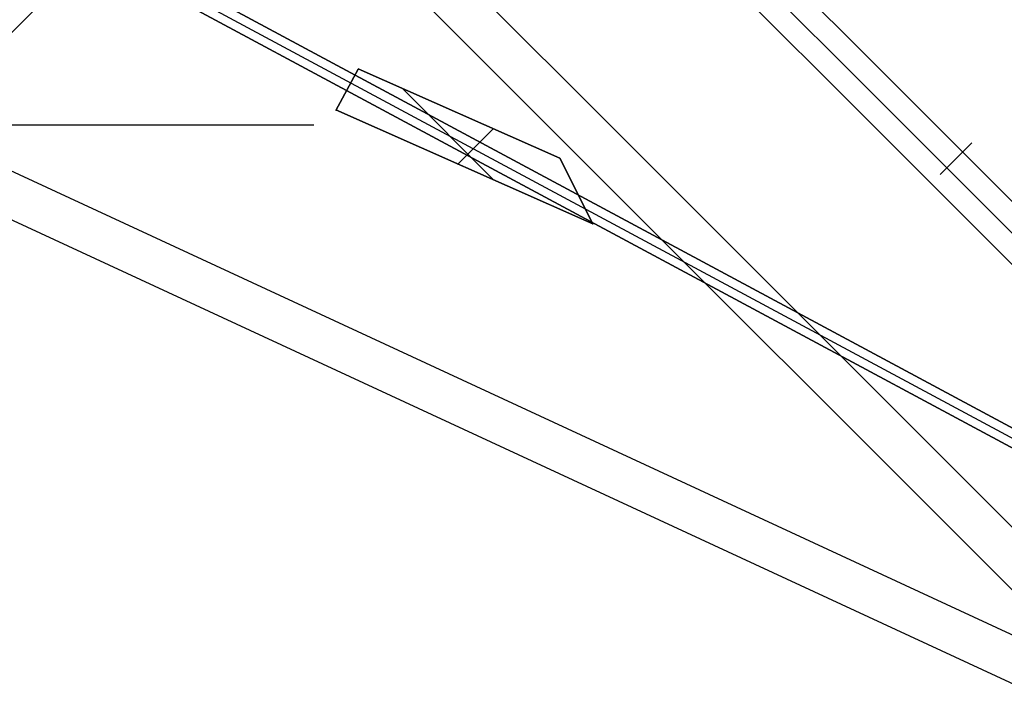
# Model space of a CAD drawing. Header units: millimetres. Extents: x -1030 to 192, y -442 to 180.
# Tile 108 of 256: x -1008 to -975, y 144 to 166. Entities that reach past the tile are written whole.
import ezdxf

# ---------------------------------------------------------------- set-up
doc = ezdxf.new("R2010")
doc.units = ezdxf.units.MM
doc.header["$MEASUREMENT"] = 0
doc.layers.add('OVIDIO 120x60x72h', color=7, linetype='Continuous')

msp = doc.modelspace()

# ---------------------------------------------------------------- linework, layer by layer
at = {"layer": 'OVIDIO 120x60x72h', "extrusion": (-8.002787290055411e-07, 8.002763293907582e-07, 0.9999999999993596)}
for points in [[(-994.1211257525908, 179.3606868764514), (-976.4526036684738, 161.6922177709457)], [(-976.4526036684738, 161.6922177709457), (-994.1211257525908, 179.3606868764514)]]:
    msp.add_lwpolyline(points, dxfattribs=at)
at = {"layer": 'OVIDIO 120x60x72h'}
for points in [[(-976.9828393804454, 161.1620390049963), (-994.6529500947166, 178.8321497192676)], [(-1028.424652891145, 145.7826713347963), (-995.8983962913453, 178.3089279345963)], [(-995.8983962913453, 178.3089279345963), (-1028.424652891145, 145.7826713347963)], [(-963.4068309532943, 137.6856520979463), (-999.5908224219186, 173.8696435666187)], [(-1001.37847384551, 172.8288503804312), (-1022.944575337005, 151.2627488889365)], [(-964.4673416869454, 136.6251413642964), (-1000.658703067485, 172.8165027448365)], [(-1017.464505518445, 156.7428341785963), (-1006.858559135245, 167.3487805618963)], [(-1006.858559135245, 167.3487805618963), (-1017.464505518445, 156.7428341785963)], [(-992.2373727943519, 160.7455652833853), (-995.3347872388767, 163.8428164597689)], [(-998.3105759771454, 162.6002967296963), (-1010.703560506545, 162.6002967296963)], [(-976.4526321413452, 161.6922462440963), (-957.9264344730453, 143.1660485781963)], [(-957.9264344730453, 143.1660485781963), (-976.4526321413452, 161.6922462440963)], [(-976.9830339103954, 161.1618444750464), (-958.4568362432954, 142.6356468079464)]]:
    msp.add_lwpolyline(points, dxfattribs=at)
at = {"layer": 'OVIDIO 120x60x72h', "extrusion": (-0.0004054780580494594, 0.000405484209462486, 0.9999998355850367)}
for points in [[(-977.49876482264, 160.6170193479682), (-995.170361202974, 178.2888809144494)], [(-995.170361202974, 178.2888809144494), (-977.49876482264, 160.6170193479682)]]:
    msp.add_lwpolyline(points, dxfattribs=at)
at = {"layer": 'OVIDIO 120x60x72h', "extrusion": (0.2655070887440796, 0.881208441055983, -0.3911235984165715)}
for points in [[(965.2840789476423, 585.8315920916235), (1010.90381480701, 645.0517163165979)], [(1010.90381480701, 645.0517163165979), (965.2840789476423, 585.8315920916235)]]:
    msp.add_lwpolyline(points, dxfattribs=at)
at = {"layer": 'OVIDIO 120x60x72h', "extrusion": (0.2028516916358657, -0.1089792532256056, 0.973126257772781)}
for points in [[(-327.0832566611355, 1110.899762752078), (-327.0832566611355, 950.2439183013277)], [(-327.0832566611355, 950.2439183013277), (-327.0832566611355, 1110.899762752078)]]:
    msp.add_lwpolyline(points, dxfattribs=at)
at = {"layer": 'OVIDIO 120x60x72h', "extrusion": (0.2655604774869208, 0.8811853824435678, -0.3911393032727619)}
for points in [[(1011.61952893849, 644.48728595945), (965.2992295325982, 584.3689904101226)], [(965.2992295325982, 584.3689904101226), (1011.61952893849, 644.48728595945)]]:
    msp.add_lwpolyline(points, dxfattribs=at)
at = {"layer": 'OVIDIO 120x60x72h', "extrusion": (0.2028516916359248, -0.1089792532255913, 0.9731262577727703)}
msp.add_lwpolyline([(-327.3787266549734, 1110.89976275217), (-327.3787266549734, 950.2439183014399)], dxfattribs=at)
at = {"layer": 'OVIDIO 120x60x72h', "extrusion": (0.2653521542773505, 0.8812746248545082, -0.3910796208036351)}
msp.add_lwpolyline([(1007.928985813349, 642.1879490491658), (1009.854837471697, 644.689311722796)], dxfattribs=at)
at = {"layer": 'OVIDIO 120x60x72h', "extrusion": (0.1226097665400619, 0.2760676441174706, 0.9532856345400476)}
msp.add_lwpolyline([(984.766001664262, 472.1256158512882), (984.766001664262, 470.6256208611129)], dxfattribs=at)
at = {"layer": 'OVIDIO 120x60x72h', "extrusion": (0.2028516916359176, -0.1089792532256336, 0.9731262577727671)}
for points in [[(-327.6741966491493, 950.2439183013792), (-327.6741966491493, 1110.899762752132)], [(-327.6741966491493, 1110.899762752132), (-327.6741966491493, 950.2439183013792)]]:
    msp.add_lwpolyline(points, dxfattribs=at)
at = {"layer": 'OVIDIO 120x60x72h', "extrusion": (0.2653579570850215, 0.8812691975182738, -0.3910879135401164)}
for points in [[(1008.01739651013, 642.1123013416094), (1009.753756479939, 644.3675302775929)], [(1009.753756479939, 644.3675302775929), (1008.01739651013, 642.1123013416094)]]:
    msp.add_lwpolyline(points, dxfattribs=at)
at = {"layer": 'OVIDIO 120x60x72h', "extrusion": (0.1226096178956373, 0.2760765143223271, 0.9532830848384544)}
for points in [[(983.6524898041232, 470.6194471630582), (983.6524898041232, 472.1194465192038)], [(983.6524898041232, 472.1194465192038), (983.6524898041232, 470.6194471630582)]]:
    msp.add_lwpolyline(points, dxfattribs=at)
at = {"layer": 'OVIDIO 120x60x72h', "extrusion": (0.2653515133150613, 0.8812750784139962, -0.3910790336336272)}
for points in [[(965.4559095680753, 587.2080415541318), (1007.839557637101, 642.2574667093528)], [(1007.839557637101, 642.2574667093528), (965.4559095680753, 587.2080415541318)]]:
    msp.add_lwpolyline(points, dxfattribs=at)
at = {"layer": 'OVIDIO 120x60x72h', "extrusion": (0.2028748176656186, -0.1089962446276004, 0.9731195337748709)}
for points in [[(-328.0997913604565, 1109.331893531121), (-328.0997913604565, 1104.331967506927)], [(-328.0997913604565, 1104.331967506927), (-328.0997913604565, 1109.331893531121)]]:
    msp.add_lwpolyline(points, dxfattribs=at)
at = {"layer": 'OVIDIO 120x60x72h', "extrusion": (0.2028662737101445, -0.1089886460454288, 0.9731221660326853)}
msp.add_lwpolyline([(-328.8017170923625, 1104.329797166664), (-328.8017170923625, 1109.329731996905)], dxfattribs=at)
at = {"layer": 'OVIDIO 120x60x72h', "extrusion": (0.265352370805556, 0.881274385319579, -0.3910800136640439)}
msp.add_lwpolyline([(993.906062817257, 634.4934385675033), (949.5931442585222, 576.93829368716)], dxfattribs=at)
at = {"layer": 'OVIDIO 120x60x72h', "extrusion": (0.2653515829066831, 0.881275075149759, -0.3910789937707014)}
for points in [[(965.6346757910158, 587.0700231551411), (1008.018509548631, 642.1196692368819)], [(1008.018509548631, 642.1196692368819), (965.6346757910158, 587.0700231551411)]]:
    msp.add_lwpolyline(points, dxfattribs=at)
at = {"layer": 'OVIDIO 120x60x72h', "extrusion": (0.2028719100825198, -0.1089945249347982, 0.973120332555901)}
for points in [[(-329.525109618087, 1104.330375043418), (-329.525109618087, 1109.33031868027)], [(-329.525109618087, 1109.33031868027), (-329.525109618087, 1104.330375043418)]]:
    msp.add_lwpolyline(points, dxfattribs=at)
at = {"layer": 'OVIDIO 120x60x72h', "extrusion": (0.1226098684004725, 0.2760888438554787, 0.953279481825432)}
msp.add_lwpolyline([(981.2306150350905, 472.1122845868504), (981.2306150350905, 470.6122849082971)], dxfattribs=at)
at = {"layer": 'OVIDIO 120x60x72h', "extrusion": (-0.05815120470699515, 0.986823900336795, -0.1509868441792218)}
for points in [[(986.8531558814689, 776.8403713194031), (985.4002119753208, 780.5631644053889)], [(985.4002119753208, 780.5631644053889), (986.8531558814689, 776.8403713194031)]]:
    msp.add_lwpolyline(points, dxfattribs=at)
at = {"layer": 'OVIDIO 120x60x72h', "extrusion": (9.932997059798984e-06, 1.824367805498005e-05, 0.9999999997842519)}
for points in [[(-996.810410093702, 164.4810211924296), (-997.5652830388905, 163.0945656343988)], [(-997.5652830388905, 163.0945656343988), (-996.810410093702, 164.4810211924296)]]:
    msp.add_lwpolyline(points, dxfattribs=at)
at = {"layer": 'OVIDIO 120x60x72h', "extrusion": (7.099553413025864e-06, -3.152902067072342e-06, 0.9999999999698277)}
for points in [[(-996.8082692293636, 164.4971878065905), (-990.019746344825, 161.4824139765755)], [(-990.019746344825, 161.4824139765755), (-996.8082692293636, 164.4971878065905)]]:
    msp.add_lwpolyline(points, dxfattribs=at)
at = {"layer": 'OVIDIO 120x60x72h', "extrusion": (0.1226098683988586, 0.2760888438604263, 0.9532794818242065)}
msp.add_lwpolyline([(978.2882328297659, 472.1123054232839), (978.2882328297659, 470.6123050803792)], dxfattribs=at)
at = {"layer": 'OVIDIO 120x60x72h', "extrusion": (0.1226087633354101, 0.2760856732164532, 0.9532805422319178)}
for points in [[(978.8044671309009, 470.6109127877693), (978.8044671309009, 472.110914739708)], [(978.8044671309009, 472.110914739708), (978.8044671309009, 470.6109127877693)]]:
    msp.add_lwpolyline(points, dxfattribs=at)
at = {"layer": 'OVIDIO 120x60x72h', "extrusion": (-0.05815167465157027, 0.986823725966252, -0.150987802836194)}
msp.add_lwpolyline([(985.8176666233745, 780.4622204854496), (987.181168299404, 776.9686066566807)], dxfattribs=at)
at = {"layer": 'OVIDIO 120x60x72h', "extrusion": (0.2357022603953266, -0.2357022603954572, 0.9428090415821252)}
msp.add_lwpolyline([(-599.2252273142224, 1033.555163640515), (-599.2252273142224, 924.4773601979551)], dxfattribs=at)
at = {"layer": 'OVIDIO 120x60x72h', "extrusion": (0, 1, 0)}
for points in [[(998.3105759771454, 752.7161356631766), (1010.703560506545, 752.7161356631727)], [(1010.703560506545, 755.3994172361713), (998.3105759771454, 755.3994172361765)]]:
    msp.add_lwpolyline(points, dxfattribs=at)
at = {"layer": 'OVIDIO 120x60x72h', "extrusion": (1, 0, 0)}
for points in [[(161.9294763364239, 755.3994172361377), (163.2711171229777, 752.7161356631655)], [(161.9294763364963, 755.3994172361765), (163.2711171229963, 752.7161356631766)], [(163.2711171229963, 752.7161356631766), (161.9294763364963, 755.3994172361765)], [(162.9062403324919, 752.533697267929), (161.5645995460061, 755.2169788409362)], [(160.2289402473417, 751.1950472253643), (158.8872994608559, 753.8783287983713)], [(150.4879208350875, 723.7347425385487), (150.4879208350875, 725.1715256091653)]]:
    msp.add_lwpolyline(points, dxfattribs=at)
at = {"layer": 'OVIDIO 120x60x72h', "extrusion": (-0.213728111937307, -0.3182640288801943, 0.9235953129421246)}
msp.add_lwpolyline([(-919.7981168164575, -101.2304719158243), (-919.7981168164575, -100.2787250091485)], dxfattribs=at)
at = {"layer": 'OVIDIO 120x60x72h', "extrusion": (-0.05815135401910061, 0.9868238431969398, -0.1509871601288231)}
for points in [[(986.235302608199, 780.3609839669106), (987.5093600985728, 777.0965428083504)], [(987.5093600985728, 777.0965428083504), (986.235302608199, 780.3609839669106)]]:
    msp.add_lwpolyline(points, dxfattribs=at)
at = {"layer": 'OVIDIO 120x60x72h', "extrusion": (7.099553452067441e-06, -3.152902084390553e-06, 0.9999999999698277)}
for points in [[(-997.5631421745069, 163.110732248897), (-988.9134026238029, 159.2693946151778)], [(-988.9134026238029, 159.2693946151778), (-997.5631421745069, 163.110732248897)]]:
    msp.add_lwpolyline(points, dxfattribs=at)
at = {"layer": 'OVIDIO 120x60x72h', "extrusion": (-0.2137306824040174, -0.3182670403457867, 0.9235936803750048)}
msp.add_lwpolyline([(-919.4236341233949, -100.2760855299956), (-919.4236341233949, -101.2278400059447)], dxfattribs=at)
at = {"layer": 'OVIDIO 120x60x72h', "extrusion": (0.999999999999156, -5.809963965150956e-07, 1.161986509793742e-06)}
for points in [[(161.1991424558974, 755.0357010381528), (162.5407871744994, 752.3524261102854)], [(162.5407871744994, 752.3524261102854), (161.1991424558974, 755.0357010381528)]]:
    msp.add_lwpolyline(points, dxfattribs=at)
at = {"layer": 'OVIDIO 120x60x72h', "extrusion": (0.2028623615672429, -0.1089862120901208, 0.9731232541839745)}
msp.add_lwpolyline([(-329.5134604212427, 1094.285656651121), (-329.5134604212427, 1104.327786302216)], dxfattribs=at)
at = {"layer": 'OVIDIO 120x60x72h', "extrusion": (1.53111044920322e-05, 1.531191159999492e-05, 0.9999999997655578)}
msp.add_lwpolyline([(-993.4631321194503, 161.2732165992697), (-992.2709484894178, 162.465463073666)], dxfattribs=at)
at = {"layer": 'OVIDIO 120x60x72h', "extrusion": (0.2357022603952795, -0.2357022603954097, 0.942809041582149)}
msp.add_lwpolyline([(-600.173910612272, 924.4773601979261), (-600.173910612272, 1033.555163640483)], dxfattribs=at)
at = {"layer": 'OVIDIO 120x60x72h', "extrusion": (-0.2137306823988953, -0.3182670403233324, 0.9235936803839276)}
msp.add_lwpolyline([(-919.04965115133, -100.2760855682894), (-919.04965115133, -101.2278400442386)], dxfattribs=at)
at = {"layer": 'OVIDIO 120x60x72h', "extrusion": (0.2028516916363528, -0.108979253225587, 0.9731262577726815)}
msp.add_lwpolyline([(-330.0999163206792, 1104.322615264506), (-330.0999163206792, 1094.28048561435)], dxfattribs=at)
at = {"layer": 'OVIDIO 120x60x72h', "extrusion": (-0.007397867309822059, -0.007397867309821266, 0.9999452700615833)}
for points in [[(-977.2234196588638, 160.9437972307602), (-976.162699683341, 162.004459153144)], [(-976.162699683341, 162.004459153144), (-977.2234196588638, 160.9437972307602)]]:
    msp.add_lwpolyline(points, dxfattribs=at)
at = {"layer": 'OVIDIO 120x60x72h', "extrusion": (0.2028516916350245, -0.1089792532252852, 0.9731262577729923)}
msp.add_lwpolyline([(-330.6908563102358, 1104.322615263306), (-330.6908563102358, 1094.28048561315)], dxfattribs=at)
at = {"layer": 'OVIDIO 120x60x72h', "extrusion": (0.2028662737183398, -0.108988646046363, 0.9731221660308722)}
for points in [[(-326.2913744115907, 1097.052190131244), (-326.2913744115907, 1094.388732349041)], [(-326.2913744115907, 1094.388732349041), (-326.2913744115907, 1097.052190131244)]]:
    msp.add_lwpolyline(points, dxfattribs=at)
at = {"layer": 'OVIDIO 120x60x72h', "extrusion": (-3.067445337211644e-06, 6.135810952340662e-06, 0.9999999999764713)}
for points in [[(-990.0120644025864, 161.4753956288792), (-988.9057206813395, 159.2623762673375)], [(-988.9057206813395, 159.2623762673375), (-990.0120644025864, 161.4753956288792)]]:
    msp.add_lwpolyline(points, dxfattribs=at)
at = {"layer": 'OVIDIO 120x60x72h', "extrusion": (0.9998841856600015, -0.0002316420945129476, 0.01521714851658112)}
msp.add_lwpolyline([(160.949312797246, 50.42571091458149), (150.4031628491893, 743.1484400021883)], dxfattribs=at)
at = {"layer": 'OVIDIO 120x60x72h', "extrusion": (0.1226098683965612, 0.2760888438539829, 0.9532794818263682)}
msp.add_lwpolyline([(969.0516322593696, 471.6275509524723), (969.0516322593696, 470.6123075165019)], dxfattribs=at)
at = {"layer": 'OVIDIO 120x60x72h', "extrusion": (0.2357022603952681, -0.235702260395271, 0.9428090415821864)}
msp.add_lwpolyline([(-603.0199605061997, 924.4773601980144), (-603.0199605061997, 1033.55516364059)], dxfattribs=at)
at = {"layer": 'OVIDIO 120x60x72h', "extrusion": (0.2357022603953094, -0.2357022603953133, 0.9428090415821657)}
msp.add_lwpolyline([(-602.0712772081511, 1033.555163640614), (-602.0712772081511, 924.4773601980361)], dxfattribs=at)
at = {"layer": 'OVIDIO 120x60x72h', "extrusion": (-0.0003781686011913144, 0.0003781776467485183, 0.9999998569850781)}
for points in [[(-958.9737664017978, 142.0915925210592), (-977.4997464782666, 160.6180130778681)], [(-977.4997464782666, 160.6180130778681), (-958.9737664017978, 142.0915925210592)]]:
    msp.add_lwpolyline(points, dxfattribs=at)
at = {"layer": 'OVIDIO 120x60x72h', "extrusion": (-0.05870066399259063, 0.9840532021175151, -0.1679092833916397)}
for points in [[(976.4360251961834, 780.9821295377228), (978.3746083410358, 775.5253713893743)], [(978.3746083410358, 775.5253713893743), (976.4360251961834, 780.9821295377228)]]:
    msp.add_lwpolyline(points, dxfattribs=at)
at = {"layer": 'OVIDIO 120x60x72h', "extrusion": (0.2028662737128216, -0.1089886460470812, 0.973122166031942)}
msp.add_lwpolyline([(-327.0043207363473, 1094.388732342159), (-327.0043207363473, 1096.068389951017)], dxfattribs=at)
at = {"layer": 'OVIDIO 120x60x72h', "extrusion": (0.122609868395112, 0.2760888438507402, 0.9532794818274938)}
for points in [[(967.7593466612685, 472.1123075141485), (967.7593466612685, 470.6123075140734)], [(967.7593466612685, 470.6123075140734), (967.7593466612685, 472.1123075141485)]]:
    msp.add_lwpolyline(points, dxfattribs=at)
at = {"layer": 'OVIDIO 120x60x72h', "extrusion": (0.9998841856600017, -0.000231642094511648, 0.01521714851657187)}
msp.add_lwpolyline([(159.6867538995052, 50.42362832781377), (149.1455041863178, 742.824486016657)], dxfattribs=at)
at = {"layer": 'OVIDIO 120x60x72h', "extrusion": (-0.05870066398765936, 0.9840532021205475, -0.1679092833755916)}
msp.add_lwpolyline([(978.7031844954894, 775.6421022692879), (976.7646013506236, 781.0988604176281)], dxfattribs=at)
at = {"layer": 'OVIDIO 120x60x72h', "extrusion": (0.1226098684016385, 0.276088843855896, 0.953279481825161)}
msp.add_lwpolyline([(968.4096735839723, 472.1123075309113), (968.4096735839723, 470.6123075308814)], dxfattribs=at)
at = {"layer": 'OVIDIO 120x60x72h', "extrusion": (0.1226187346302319, 0.2761142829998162, 0.9532709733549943)}
for points in [[(969.0618842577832, 470.6234592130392), (969.0618842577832, 472.1234592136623)], [(969.0618842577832, 472.1234592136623), (969.0618842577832, 470.6234592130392)]]:
    msp.add_lwpolyline(points, dxfattribs=at)
at = {"layer": 'OVIDIO 120x60x72h', "extrusion": (0.2028662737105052, -0.1089886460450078, 0.9731221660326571)}
for points in [[(-328.0887846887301, 1094.28766751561), (-328.0887846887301, 1036.906541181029)], [(-328.0887846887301, 1036.906541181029), (-328.0887846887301, 1094.28766751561)]]:
    msp.add_lwpolyline(points, dxfattribs=at)
at = {"layer": 'OVIDIO 120x60x72h', "extrusion": (0.2028662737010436, -0.1089886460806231, 0.9731221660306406)}
for points in [[(-327.7172671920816, 1095.084589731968), (-327.7172671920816, 1094.388732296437)], [(-327.7172671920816, 1094.388732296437), (-327.7172671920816, 1095.084589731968)]]:
    msp.add_lwpolyline(points, dxfattribs=at)
at = {"layer": 'OVIDIO 120x60x72h', "extrusion": (-0.05870066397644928, 0.984053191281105, -0.167909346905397)}
for points in [[(977.0931773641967, 781.2155970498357), (979.0317453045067, 775.7588796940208)], [(979.0317453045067, 775.7588796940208), (977.0931773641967, 781.2155970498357)]]:
    msp.add_lwpolyline(points, dxfattribs=at)
at = {"layer": 'OVIDIO 120x60x72h', "extrusion": (0.2028662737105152, -0.1089886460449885, 0.9731221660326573)}
msp.add_lwpolyline([(-328.8017310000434, 1036.906541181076), (-328.8017310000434, 1094.287667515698)], dxfattribs=at)
at = {"layer": 'OVIDIO 120x60x72h', "extrusion": (0.2028668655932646, -0.1089890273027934, 0.9731219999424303)}
for points in [[(-329.514893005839, 1094.287959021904), (-329.514893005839, 1036.906832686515)], [(-329.514893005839, 1036.906832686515), (-329.514893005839, 1094.287959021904)]]:
    msp.add_lwpolyline(points, dxfattribs=at)
at = {"layer": 'OVIDIO 120x60x72h', "extrusion": (0.9999999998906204, 6.614194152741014e-06, -1.322920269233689e-05)}
msp.add_lwpolyline([(156.5814254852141, 752.7090176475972), (157.9230440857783, 750.0256152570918)], dxfattribs=at)
at = {"layer": 'OVIDIO 120x60x72h', "extrusion": (0.2357022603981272, -0.235702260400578, 0.942809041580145)}
msp.add_lwpolyline([(-581.4171557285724, 999.7376050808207), (-581.4171557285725, 894.3296186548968)], dxfattribs=at)
at = {"layer": 'OVIDIO 120x60x72h', "extrusion": (0.88118534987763, 0.2655605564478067, 0.3911393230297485)}
for points in [[(442.963169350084, 1058.803912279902), (396.6428888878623, 998.6856583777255)], [(396.6428888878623, 998.6856583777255), (442.963169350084, 1058.803912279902)]]:
    msp.add_lwpolyline(points, dxfattribs=at)
at = {"layer": 'OVIDIO 120x60x72h', "extrusion": (0.8812084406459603, 0.2655070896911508, 0.3911235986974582)}
for points in [[(396.561165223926, 1000.117664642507), (442.1808962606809, 1059.337782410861)], [(442.1808962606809, 1059.337782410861), (396.561165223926, 1000.117664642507)]]:
    msp.add_lwpolyline(points, dxfattribs=at)
at = {"layer": 'OVIDIO 120x60x72h', "extrusion": (0.1089792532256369, -0.2028516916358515, 0.9731262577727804)}
for points in [[(-824.129911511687, 613.0002315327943), (-824.129911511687, 773.6560759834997)], [(-824.129911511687, 773.6560759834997), (-824.129911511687, 613.0002315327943)]]:
    msp.add_lwpolyline(points, dxfattribs=at)
at = {"layer": 'OVIDIO 120x60x72h', "extrusion": (0.1089792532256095, -0.2028516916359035, 0.9731262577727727)}
msp.add_lwpolyline([(-823.8344415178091, 773.656075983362), (-823.8344415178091, 613.0002315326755)], dxfattribs=at)
at = {"layer": 'OVIDIO 120x60x72h', "extrusion": (0.1089792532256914, -0.2028516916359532, 0.9731262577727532)}
for points in [[(-823.5389715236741, 773.6560759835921), (-823.5389715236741, 613.0002315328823)], [(-823.5389715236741, 613.0002315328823), (-823.5389715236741, 773.6560759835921)]]:
    msp.add_lwpolyline(points, dxfattribs=at)
at = {"layer": 'OVIDIO 120x60x72h', "extrusion": (0.8812750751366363, 0.2653515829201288, 0.3910789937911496)}
msp.add_lwpolyline([(439.1021214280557, 1056.317861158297), (396.7184662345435, 1001.26844700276)], dxfattribs=at)
at = {"layer": 'OVIDIO 120x60x72h', "extrusion": (0.8812750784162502, 0.2653515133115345, 0.3910790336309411)}
for points in [[(438.9230917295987, 1056.455684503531), (396.5392648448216, 1001.406027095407)], [(396.5392648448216, 1001.406027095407), (438.9230917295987, 1056.455684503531)]]:
    msp.add_lwpolyline(points, dxfattribs=at)
at = {"layer": 'OVIDIO 120x60x72h', "extrusion": (0.8812743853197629, 0.265352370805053, 0.391080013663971)}
msp.add_lwpolyline([(389.9838938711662, 984.3625641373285), (434.2967613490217, 1041.917642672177)], dxfattribs=at)
at = {"layer": 'OVIDIO 120x60x72h', "extrusion": (-0.4948070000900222, 0.4726049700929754, 0.7292534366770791)}
msp.add_lwpolyline([(572.4297864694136, -97.81711651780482), (572.4308577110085, -97.77104229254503), (572.4305094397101, -97.72480104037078), (572.4287287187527, -97.67845807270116), (572.4255066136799, -97.63207975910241), (572.420838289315, -97.58573322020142), (572.414723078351, -97.53948601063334), (572.4071645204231, -97.49340579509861), (572.398170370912, -97.44756002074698), (572.3877525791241, -97.40201558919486), (572.3759272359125, -97.35683853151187), (572.3627144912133, -97.3120936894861), (572.3481384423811, -97.26784440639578), (572.3322269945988, -97.22415223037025), (572.315011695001, -97.18107663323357), (572.2965275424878, -97.13867474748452), (572.2768127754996, -97.09700112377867)], dxfattribs=at)
at = {"layer": 'OVIDIO 120x60x72h', "extrusion": (0.04629577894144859, -0.02146384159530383, 0.9986971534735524)}
msp.add_lwpolyline([(-278.0874157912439, 893.8578458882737), (-278.0874157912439, 994.3690642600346)], dxfattribs=at)
at = {"layer": 'OVIDIO 120x60x72h', "extrusion": (-0.4948070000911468, 0.472604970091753, 0.7292534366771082)}
msp.add_lwpolyline([(573.9290489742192, -97.8647097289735), (573.9308719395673, -97.77315568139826), (573.929891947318, -97.68128665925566), (573.9260845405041, -97.58923083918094), (573.9194330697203, -97.49711838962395), (573.9099288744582, -97.40508087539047), (573.8975714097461, -97.3132506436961), (573.882368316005, -97.22176019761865), (573.8643354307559, -97.13074156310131), (573.8434967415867, -97.04032565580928), (573.8198842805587, -96.95064165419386), (573.7935379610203, -96.86181638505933), (573.7645053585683, -96.7739737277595), (573.7328414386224, -96.68723404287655), (573.6986082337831, -96.60171363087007), (573.6618744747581, -96.51752422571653), (573.6227151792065, -96.43477252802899)], dxfattribs=at)
at = {"layer": 'OVIDIO 120x60x72h', "extrusion": (0.04629577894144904, -0.02146384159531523, 0.9986971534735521)}
msp.add_lwpolyline([(-279.5736048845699, 892.8896138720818), (-279.5736048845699, 994.1940582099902)], dxfattribs=at)
at = {"layer": 'OVIDIO 120x60x72h', "extrusion": (0.1089838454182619, -0.2028587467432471, 0.9731242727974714)}
msp.add_lwpolyline([(-821.702322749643, 767.086481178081), (-821.702322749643, 757.0443515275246)], dxfattribs=at)
at = {"layer": 'OVIDIO 120x60x72h', "extrusion": (0.1089792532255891, -0.202851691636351, 0.9731262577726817)}
msp.add_lwpolyline([(-821.1132518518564, 767.0789284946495), (-821.1132518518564, 757.0367988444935)], dxfattribs=at)
at = {"layer": 'OVIDIO 120x60x72h', "extrusion": (0.1089792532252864, -0.2028516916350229, 0.9731262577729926)}
msp.add_lwpolyline([(-820.5223118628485, 757.0367988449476), (-820.5223118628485, 767.0789284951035)], dxfattribs=at)

doc.saveas('drawing.dxf')
